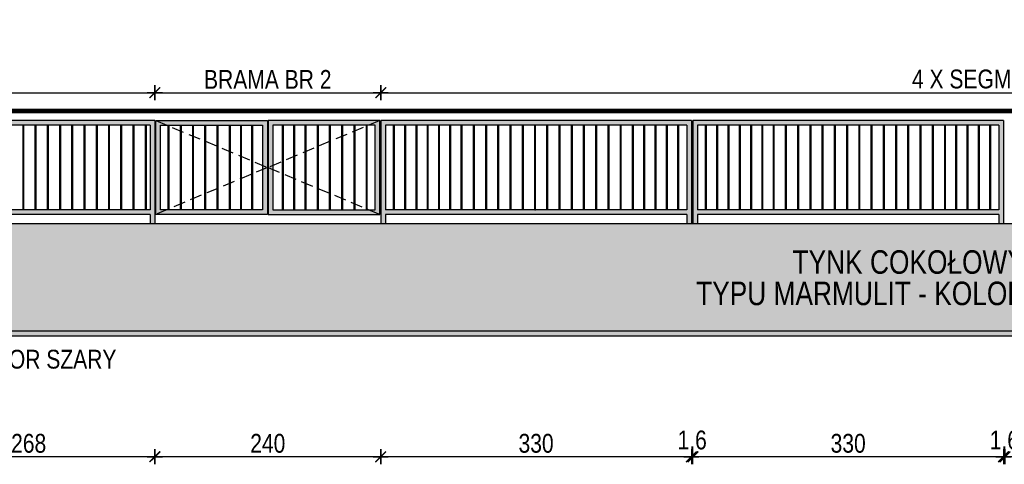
# Model space of a CAD drawing. Header units: millimetres. Extents: x 110792 to 170831, y 17890 to 25890.
# Tile 13 of 44: x 162682 to 163727, y 19734 to 20206. Entities that reach past the tile are written whole.
import ezdxf
from ezdxf import colors
from ezdxf.entities.mleader import LeaderData, LeaderLine
from ezdxf.math import Vec2, Vec3

# ---------------------------------------------------------------- set-up
doc = ezdxf.new("R2010")
doc.units = ezdxf.units.MM
doc.linetypes.add('DASHEDX2', pattern=[38.1, 25.4, -12.7])
doc.layers.get('DEFPOINTS').update_dxf_attribs({"lineweight": 9})
for name, color, linetype in [('_HSA_HATCH ELEWACJA', 8, 'Continuous'), ('_HSA_OPIS', 43, 'Continuous'), ('_HSA_PRZERYWANE', 153, 'DASHEDX2'), ('_HSA_WIDOKOWE', 1, 'Continuous'), ('_HSA_WIDOKOWE_CIENKIE', 8, 'Continuous'), ('_HSA_WYM_100', 141, 'Continuous'), ('_HSA_ŚCIANY_DZIAŁOWE', 6, 'Continuous')]:
    doc.layers.add(name, color=color, linetype=linetype)
doc.styles.add('ARIAL_100', font='Arial.ttf', dxfattribs={"width": 0.8, "height": 20})
doc.dimstyles.new('WYM_WEWN_100', dxfattribs={"dimtxt": 20, "dimasz": 2, "dimexe": 10, "dimexo": 0, "dimgap": 4, "dimtad": 1, "dimdec": 1, "dimrnd": 0.1, "dimtxsty": 'ARIAL_100', "dimblk": 'Wym-03', "dimcen": 0, "dimdle": 10, "dimse1": 1, "dimse2": 1, "dimclrt": 256, "dimazin": 2, "dimtfac": 1, "dimtdec": 1, "dimtix": 1, "dimtmove": 2, "dimatfit": 0, "dimfxl": 1, "dimtolj": 1, "dimtzin": 0, "dimarcsym": 0})

# ---------------------------------------------------------------- blocks, each defined once
blk = doc.blocks.new('A$Cd0262c02')
at = {"true_color": 0xfffffe}
h = blk.add_hatch(color=7, dxfattribs=at)
h.dxf.hatch_style = 1
h.paths.add_polyline_path([(-2225.2, 110), (-2493.2, 110), (-2493.2, 0), (-2488.2, 0), (-2488.2, 10), (-2230.2, 10), (-2230.2, 0), (-2225.2, 0)])
h.paths.add_polyline_path([(-2230.2, 105), (-2230.2, 15), (-2488.2, 15), (-2488.2, 105)], flags=16)
h = blk.add_hatch(color=7, dxfattribs=at)
h.dxf.hatch_style = 1
h.paths.add_polyline_path([(-2224.2, 110), (-2224.2, 10), (-2105.7, 10), (-2105.7, 110)])
h.paths.add_polyline_path([(-2219.2, 105), (-2110.7, 105), (-2110.7, 15), (-2219.2, 15)], flags=16)
h = blk.add_hatch(color=7, dxfattribs=at)
h.dxf.hatch_style = 1
h.paths.add_polyline_path([(-2104.7, 110), (-2104.7, 10), (-1986.2, 10), (-1986.2, 110)])
h.paths.add_polyline_path([(-2099.7, 105), (-1991.2, 105), (-1991.2, 15), (-2099.7, 15)], flags=16)
h = blk.add_hatch(color=7, dxfattribs=at)
h.dxf.hatch_style = 1
h.paths.add_polyline_path([(-1985.2, 0), (-1980.2, 0), (-1980.2, 10), (-1660.2, 10), (-1660.2, 0), (-1655.2, 0), (-1655.2, 110), (-1985.2, 110)])
h.paths.add_polyline_path([(-1980.2, 105), (-1660.2, 105), (-1660.2, 15), (-1980.2, 15)], flags=16)
h = blk.add_hatch(color=7, dxfattribs=at)
h.dxf.hatch_style = 1
h.paths.add_polyline_path([(-1653.7, 0), (-1648.7, 0), (-1648.7, 10), (-1328.7, 10), (-1328.7, 0), (-1323.7, 0), (-1323.7, 110), (-1653.7, 110)])
h.paths.add_polyline_path([(-1648.7, 105), (-1328.7, 105), (-1328.7, 15), (-1648.7, 15)], flags=16)
at = {"ltscale": 10}
for p, q in [((-2225.2, 110), (-2493.2, 110)), ((-2230.2, 105), (-2488.2, 105)), ((-2230.2, 105), (-2230.2, 15)), ((-2225.2, 110), (-2225.2, 0)), ((-1655.2, 110), (-1985.2, 110)), ((-1985.2, 110), (-1985.2, 0)), ((-1660.2, 105), (-1980.2, 105)), ((-1980.2, 105), (-1980.2, 15)), ((-1660.2, 105), (-1660.2, 15)), ((-1655.2, 110), (-1655.2, 0)), ((-1323.7, 110), (-1653.7, 110)), ((-1653.7, 110), (-1653.7, 0)), ((-1328.7, 105), (-1648.7, 105)), ((-1648.7, 105), (-1648.7, 15)), ((-1328.7, 105), (-1328.7, 15)), ((-1323.7, 110), (-1323.7, 0)), ((-2230.2, 15), (-2488.2, 15)), ((-1660.2, 15), (-1980.2, 15)), ((-1328.7, 15), (-1648.7, 15)), ((-2230.2, 10), (-2488.2, 10)), ((-2230.2, 10), (-2230.2, 0)), ((-1660.2, 10), (-1980.2, 10)), ((-1980.2, 10), (-1980.2, 0)), ((-1660.2, 10), (-1660.2, 0)), ((-1328.7, 10), (-1648.7, 10)), ((-1648.7, 10), (-1648.7, 0)), ((-1328.7, 10), (-1328.7, 0))]:
    blk.add_line(p, q, dxfattribs=at)
blk.add_line((-1821.7, 15), (-1820.7, 15))
for points in [[(-2105.7, 10), (-2224.2, 10), (-2224.2, 110), (-2105.7, 110)], [(-2110.7, 15), (-2219.2, 15), (-2219.2, 105), (-2110.7, 105)], [(-2104.7, 10), (-1986.2, 10), (-1986.2, 110), (-2104.7, 110)], [(-2099.7, 15), (-1991.2, 15), (-1991.2, 105), (-2099.7, 105)]]:
    blk.add_lwpolyline(points, close=True)
at = {"layer": '_HSA_PRZERYWANE', "ltscale": 0.5}
for points in [[(-2224.2, 110), (-2105.7, 60), (-2224.2, 10)], [(-1986.2, 110), (-2104.7, 60), (-1986.2, 10)]]:
    blk.add_lwpolyline(points, dxfattribs=at)
at = {"layer": '_HSA_WIDOKOWE_CIENKIE'}
for p, q in [((-2365.2, 15), (-2365.2, 105)), ((-2364.2, 15), (-2364.2, 105)), ((-2352.2, 15), (-2352.2, 105)), ((-2351.2, 15), (-2351.2, 105)), ((-2339.2, 15), (-2339.2, 105)), ((-2338.2, 15), (-2338.2, 105)), ((-2326.2, 15), (-2326.2, 105)), ((-2325.2, 15), (-2325.2, 105)), ((-2313.2, 15), (-2313.2, 105)), ((-2312.2, 15), (-2312.2, 105)), ((-2300.2, 15), (-2300.2, 105)), ((-2299.2, 15), (-2299.2, 105)), ((-2287.2, 15), (-2287.2, 105)), ((-2286.2, 15), (-2286.2, 105)), ((-2274.2, 15), (-2274.2, 105)), ((-2273.2, 15), (-2273.2, 105)), ((-2261.2, 15), (-2261.2, 105)), ((-2260.2, 15), (-2260.2, 105)), ((-2248.2, 15), (-2248.2, 105)), ((-2247.2, 15), (-2247.2, 105)), ((-2235.2, 15), (-2235.2, 105)), ((-2234.2, 15), (-2234.2, 105)), ((-2211, 15), (-2211, 105)), ((-2210, 15), (-2210, 105)), ((-2198, 15), (-2198, 105)), ((-2197, 15), (-2197, 105)), ((-2185, 15), (-2185, 105)), ((-2184, 15), (-2184, 105)), ((-2172, 15), (-2172, 105)), ((-2171, 15), (-2171, 105)), ((-2159, 15), (-2159, 105)), ((-2158, 15), (-2158, 105)), ((-2146, 15), (-2146, 105)), ((-2145, 15), (-2145, 105)), ((-2134, 15), (-2134, 105)), ((-2133, 15), (-2133, 105)), ((-2122, 15), (-2122, 105)), ((-2121, 15), (-2121, 105)), ((-2089.5, 15), (-2089.5, 105)), ((-2088.5, 15), (-2088.5, 105)), ((-2077.5, 15), (-2077.5, 105)), ((-2076.5, 15), (-2076.5, 105)), ((-2065.5, 15), (-2065.5, 105)), ((-2064.5, 15), (-2064.5, 105)), ((-2052.5, 15), (-2052.5, 105)), ((-2051.5, 15), (-2051.5, 105)), ((-2039.5, 15), (-2039.5, 105)), ((-2038.5, 15), (-2038.5, 105)), ((-2026.5, 15), (-2026.5, 105)), ((-2025.5, 15), (-2025.5, 105)), ((-2013.5, 15), (-2013.5, 105)), ((-2012.5, 15), (-2012.5, 105)), ((-2000.5, 15), (-2000.5, 105)), ((-1999.5, 15), (-1999.5, 105)), ((-1971.7, 15), (-1971.7, 105)), ((-1970.7, 15), (-1970.7, 105)), ((-1959.7, 15), (-1959.7, 105)), ((-1958.7, 15), (-1958.7, 105)), ((-1947.7, 15), (-1947.7, 105)), ((-1946.7, 15), (-1946.7, 105)), ((-1935.7, 15), (-1935.7, 105)), ((-1934.7, 15), (-1934.7, 105)), ((-1923.7, 15), (-1923.7, 105)), ((-1922.7, 15), (-1922.7, 105)), ((-1911.7, 15), (-1911.7, 105)), ((-1910.7, 15), (-1910.7, 105)), ((-1899.7, 15), (-1899.7, 105)), ((-1898.7, 15), (-1898.7, 105)), ((-1886.7, 15), (-1886.7, 105)), ((-1885.7, 15), (-1885.7, 105)), ((-1873.7, 15), (-1873.7, 105)), ((-1872.7, 15), (-1872.7, 105)), ((-1860.7, 15), (-1860.7, 105)), ((-1859.7, 15), (-1859.7, 105)), ((-1847.7, 15), (-1847.7, 105)), ((-1846.7, 15), (-1846.7, 105)), ((-1834.7, 15), (-1834.7, 105)), ((-1833.7, 15), (-1833.7, 105)), ((-1821.7, 15), (-1821.7, 105)), ((-1820.7, 15), (-1820.7, 105)), ((-1808.7, 15), (-1808.7, 105)), ((-1807.7, 15), (-1807.7, 105)), ((-1795.7, 15), (-1795.7, 105)), ((-1794.7, 15), (-1794.7, 105)), ((-1782.7, 15), (-1782.7, 105)), ((-1781.7, 15), (-1781.7, 105)), ((-1769.7, 15), (-1769.7, 105)), ((-1768.7, 15), (-1768.7, 105)), ((-1756.7, 15), (-1756.7, 105)), ((-1755.7, 15), (-1755.7, 105)), ((-1743.7, 15), (-1743.7, 105)), ((-1742.7, 15), (-1742.7, 105)), ((-1730.7, 15), (-1730.7, 105)), ((-1729.7, 15), (-1729.7, 105)), ((-1717.7, 15), (-1717.7, 105)), ((-1716.7, 15), (-1716.7, 105)), ((-1705.7, 15), (-1705.7, 105)), ((-1704.7, 15), (-1704.7, 105)), ((-1693.7, 15), (-1693.7, 105)), ((-1692.7, 15), (-1692.7, 105)), ((-1681.7, 15), (-1681.7, 105)), ((-1680.7, 15), (-1680.7, 105)), ((-1669.7, 15), (-1669.7, 105)), ((-1668.7, 15), (-1668.7, 105)), ((-1640.2, 15), (-1640.2, 105)), ((-1639.2, 15), (-1639.2, 105)), ((-1628.2, 15), (-1628.2, 105)), ((-1627.2, 15), (-1627.2, 105)), ((-1616.2, 15), (-1616.2, 105)), ((-1615.2, 15), (-1615.2, 105)), ((-1604.2, 15), (-1604.2, 105)), ((-1603.2, 15), (-1603.2, 105)), ((-1592.2, 15), (-1592.2, 105)), ((-1591.2, 15), (-1591.2, 105)), ((-1580.2, 15), (-1580.2, 105)), ((-1579.2, 15), (-1579.2, 105)), ((-1568.2, 15), (-1568.2, 105)), ((-1567.2, 15), (-1567.2, 105)), ((-1555.2, 15), (-1555.2, 105)), ((-1554.2, 15), (-1554.2, 105)), ((-1542.2, 15), (-1542.2, 105)), ((-1541.2, 15), (-1541.2, 105)), ((-1529.2, 15), (-1529.2, 105)), ((-1528.2, 15), (-1528.2, 105)), ((-1516.2, 15), (-1516.2, 105)), ((-1515.2, 15), (-1515.2, 105)), ((-1503.2, 15), (-1503.2, 105)), ((-1502.2, 15), (-1502.2, 105)), ((-1490.2, 15), (-1490.2, 105)), ((-1489.2, 15), (-1489.2, 105)), ((-1477.2, 15), (-1477.2, 105)), ((-1476.2, 15), (-1476.2, 105)), ((-1464.2, 15), (-1464.2, 105)), ((-1463.2, 15), (-1463.2, 105)), ((-1451.2, 15), (-1451.2, 105)), ((-1450.2, 15), (-1450.2, 105)), ((-1438.2, 15), (-1438.2, 105)), ((-1437.2, 15), (-1437.2, 105)), ((-1425.2, 15), (-1425.2, 105)), ((-1424.2, 15), (-1424.2, 105)), ((-1412.2, 15), (-1412.2, 105)), ((-1411.2, 15), (-1411.2, 105)), ((-1399.2, 15), (-1399.2, 105)), ((-1398.2, 15), (-1398.2, 105)), ((-1386.2, 15), (-1386.2, 105)), ((-1385.2, 15), (-1385.2, 105)), ((-1374.2, 15), (-1374.2, 105)), ((-1373.2, 15), (-1373.2, 105)), ((-1362.2, 15), (-1362.2, 105)), ((-1361.2, 15), (-1361.2, 105)), ((-1350.2, 15), (-1350.2, 105)), ((-1349.2, 15), (-1349.2, 105)), ((-1338.2, 15), (-1338.2, 105)), ((-1337.2, 15), (-1337.2, 105))]:
    blk.add_line(p, q, dxfattribs=at)
blk = doc.blocks.new('Wym-03')
for p, q in [((-4, 0), (4, 0)), ((0, 4), (0, -4))]:
    blk.add_line(p, q)
blk.add_lwpolyline([(-2.83, -2.83, 0.8, 0.8, 0), (2.83, 2.83, 0.05, 0.05, 0)], format="xyseb")
blk = doc.blocks.new('*D173')
at = {"layer": '_HSA_OPIS', "color": 0, "lineweight": -2, "transparency": 16777216}
blk.add_line((162289.8, 20128.6), (162823.1, 20128.6), dxfattribs=at)
at = {"layer": 'DEFPOINTS', "color": 0, "transparency": 16777216}
for p in [(162825.1, 20128.6), (162287.8, 20099.1), (162825.1, 20099.1)]:
    blk.add_point(p, dxfattribs=at)
at = {"layer": '_HSA_OPIS', "color": 0, "lineweight": -2, "transparency": 16777216, "xscale": 2, "yscale": 2, "zscale": 2, "rotation": 180}
blk.add_blockref('Wym-03', (162287.8, 20128.6), dxfattribs=at)
at = {"layer": '_HSA_OPIS', "color": 0, "lineweight": -2, "transparency": 16777216, "xscale": 2, "yscale": 2, "zscale": 2}
blk.add_blockref('Wym-03', (162825.1, 20128.6), dxfattribs=at)
at = {"layer": '_HSA_OPIS', "transparency": 16777216, "insert": (162556.5, 20143), "char_height": 20, "width": 260.668, "attachment_point": 5, "style": 'ARIAL_100'}
blk.add_mtext('\\A1;2 X SEGMENT BL6', dxfattribs=at)
blk = doc.blocks.new('*D162')
at = {"layer": '_HSA_OPIS', "color": 0, "lineweight": -2, "transparency": 16777216}
blk.add_line((163067.1, 20128.6), (164387.8, 20128.6), dxfattribs=at)
at = {"layer": 'DEFPOINTS', "color": 0, "transparency": 16777216}
for p in [(164389.8, 20128.6), (163065.1, 20099.1), (164389.8, 20099.1)]:
    blk.add_point(p, dxfattribs=at)
at = {"layer": '_HSA_OPIS', "color": 0, "lineweight": -2, "transparency": 16777216, "xscale": 2, "yscale": 2, "zscale": 2, "rotation": 180}
blk.add_blockref('Wym-03', (163065.1, 20128.6), dxfattribs=at)
at = {"layer": '_HSA_OPIS', "color": 0, "lineweight": -2, "transparency": 16777216, "xscale": 2, "yscale": 2, "zscale": 2}
blk.add_blockref('Wym-03', (164389.8, 20128.6), dxfattribs=at)
at = {"layer": '_HSA_OPIS', "transparency": 16777216, "insert": (163727.5, 20143), "char_height": 20, "attachment_point": 5, "style": 'ARIAL_100'}
blk.add_mtext('\\A1;4 X SEGMENT BL8', dxfattribs=at)
blk = doc.blocks.new('*D165')
at = {"layer": '_HSA_OPIS', "color": 0, "lineweight": -2, "transparency": 16777216}
blk.add_line((162827.1, 20128.6), (163063.1, 20128.6), dxfattribs=at)
at = {"layer": 'DEFPOINTS', "color": 0, "transparency": 16777216}
for p in [(163065.1, 20128.6), (162825.1, 20099.1), (163065.1, 20099.1)]:
    blk.add_point(p, dxfattribs=at)
at = {"layer": '_HSA_OPIS', "color": 0, "lineweight": -2, "transparency": 16777216, "xscale": 2, "yscale": 2, "zscale": 2, "rotation": 180}
blk.add_blockref('Wym-03', (162825.1, 20128.6), dxfattribs=at)
at = {"layer": '_HSA_OPIS', "color": 0, "lineweight": -2, "transparency": 16777216, "xscale": 2, "yscale": 2, "zscale": 2}
blk.add_blockref('Wym-03', (163065.1, 20128.6), dxfattribs=at)
at = {"layer": '_HSA_OPIS', "transparency": 16777216, "insert": (162945.1, 20142.7), "char_height": 20, "attachment_point": 5, "style": 'ARIAL_100'}
blk.add_mtext('\\A1;BRAMA BR 2', dxfattribs=at)
blk = doc.blocks.new('*D210')
at = {"layer": '_HSA_WYM_100', "color": 0, "lineweight": -2, "transparency": 16777216}
blk.add_line((164056.3, 19741.6), (163730.3, 19741.6), dxfattribs=at)
at = {"layer": 'DEFPOINTS', "color": 0, "transparency": 16777216}
for p in [(163728.3, 19989.1), (164058.3, 19989.1), (163728.3, 19741.6)]:
    blk.add_point(p, dxfattribs=at)
at = {"layer": '_HSA_WYM_100', "color": 0, "lineweight": -2, "transparency": 16777216, "xscale": 2, "yscale": 2, "zscale": 2, "rotation": 180}
blk.add_blockref('Wym-03', (163728.3, 19741.6), dxfattribs=at)
at = {"layer": '_HSA_WYM_100', "color": 0, "lineweight": -2, "transparency": 16777216, "xscale": 2, "yscale": 2, "zscale": 2}
blk.add_blockref('Wym-03', (164058.3, 19741.6), dxfattribs=at)
at = {"layer": '_HSA_WYM_100', "transparency": 16777216, "insert": (163893.3, 19755.8), "char_height": 20, "attachment_point": 5, "style": 'ARIAL_100'}
blk.add_mtext('\\A1;330', dxfattribs=at)
blk = doc.blocks.new('*D211')
at = {"layer": '_HSA_WYM_100', "color": 0, "lineweight": -2, "transparency": 16777216}
for p, q in [((163724.6, 19741.6), (163722.6, 19741.6)), ((163728.3, 19741.6), (163726.6, 19741.6)), ((163730.3, 19741.6), (163732.3, 19741.6))]:
    blk.add_line(p, q, dxfattribs=at)
at = {"layer": 'DEFPOINTS', "color": 0, "transparency": 16777216}
for p in [(163726.6, 19989.1), (163728.3, 19989.1), (163726.6, 19741.6)]:
    blk.add_point(p, dxfattribs=at)
at = {"layer": '_HSA_WYM_100', "color": 0, "lineweight": -2, "transparency": 16777216, "xscale": 2, "yscale": 2, "zscale": 2}
blk.add_blockref('Wym-03', (163726.6, 19741.6), dxfattribs=at)
at = {"layer": '_HSA_WYM_100', "color": 0, "lineweight": -2, "transparency": 16777216, "xscale": 2, "yscale": 2, "zscale": 2, "rotation": 180}
blk.add_blockref('Wym-03', (163728.3, 19741.6), dxfattribs=at)
at = {"layer": '_HSA_WYM_100', "transparency": 16777216, "insert": (163727.5, 19757.6), "char_height": 20, "attachment_point": 5, "style": 'ARIAL_100'}
blk.add_mtext('\\A1;1,6', dxfattribs=at)
blk = doc.blocks.new('*D212')
at = {"layer": '_HSA_WYM_100', "color": 0, "lineweight": -2, "transparency": 16777216}
blk.add_line((163724.6, 19741.6), (163398.6, 19741.6), dxfattribs=at)
at = {"layer": 'DEFPOINTS', "color": 0, "transparency": 16777216}
for p in [(163396.6, 19989.1), (163726.6, 19989.1), (163396.6, 19741.6)]:
    blk.add_point(p, dxfattribs=at)
at = {"layer": '_HSA_WYM_100', "color": 0, "lineweight": -2, "transparency": 16777216, "xscale": 2, "yscale": 2, "zscale": 2, "rotation": 180}
blk.add_blockref('Wym-03', (163396.6, 19741.6), dxfattribs=at)
at = {"layer": '_HSA_WYM_100', "color": 0, "lineweight": -2, "transparency": 16777216, "xscale": 2, "yscale": 2, "zscale": 2}
blk.add_blockref('Wym-03', (163726.6, 19741.6), dxfattribs=at)
at = {"layer": '_HSA_WYM_100', "transparency": 16777216, "insert": (163561.6, 19755.8), "char_height": 20, "attachment_point": 5, "style": 'ARIAL_100'}
blk.add_mtext('\\A1;330', dxfattribs=at)
blk = doc.blocks.new('*D181')
at = {"layer": '_HSA_WYM_100', "color": 0, "lineweight": -2, "transparency": 16777216}
blk.add_line((163393.1, 19741.6), (163067.1, 19741.6), dxfattribs=at)
at = {"layer": 'DEFPOINTS', "color": 0, "transparency": 16777216}
for p in [(163065.1, 19989.1), (163395.1, 19989.1), (163065.1, 19741.6)]:
    blk.add_point(p, dxfattribs=at)
at = {"layer": '_HSA_WYM_100', "color": 0, "lineweight": -2, "transparency": 16777216, "xscale": 2, "yscale": 2, "zscale": 2, "rotation": 180}
blk.add_blockref('Wym-03', (163065.1, 19741.6), dxfattribs=at)
at = {"layer": '_HSA_WYM_100', "color": 0, "lineweight": -2, "transparency": 16777216, "xscale": 2, "yscale": 2, "zscale": 2}
blk.add_blockref('Wym-03', (163395.1, 19741.6), dxfattribs=at)
at = {"layer": '_HSA_WYM_100', "transparency": 16777216, "insert": (163230.1, 19755.8), "char_height": 20, "attachment_point": 5, "style": 'ARIAL_100'}
blk.add_mtext('\\A1;330', dxfattribs=at)
blk = doc.blocks.new('*D202')
at = {"layer": '_HSA_WYM_100', "color": 0, "lineweight": -2, "transparency": 16777216}
blk.add_line((163063.1, 19741.6), (162827.1, 19741.6), dxfattribs=at)
at = {"layer": 'DEFPOINTS', "color": 0, "transparency": 16777216}
for p in [(162825.1, 19989.1), (163065.1, 19989.1), (162825.1, 19741.6)]:
    blk.add_point(p, dxfattribs=at)
at = {"layer": '_HSA_WYM_100', "color": 0, "lineweight": -2, "transparency": 16777216, "xscale": 2, "yscale": 2, "zscale": 2, "rotation": 180}
blk.add_blockref('Wym-03', (162825.1, 19741.6), dxfattribs=at)
at = {"layer": '_HSA_WYM_100', "color": 0, "lineweight": -2, "transparency": 16777216, "xscale": 2, "yscale": 2, "zscale": 2}
blk.add_blockref('Wym-03', (163065.1, 19741.6), dxfattribs=at)
at = {"layer": '_HSA_WYM_100', "transparency": 16777216, "insert": (162945.1, 19755.8), "char_height": 20, "attachment_point": 5, "style": 'ARIAL_100'}
blk.add_mtext('\\A1;240', dxfattribs=at)
blk = doc.blocks.new('*D203')
at = {"layer": '_HSA_WYM_100', "color": 0, "lineweight": -2, "transparency": 16777216}
blk.add_line((162823.1, 19741.6), (162559.1, 19741.6), dxfattribs=at)
at = {"layer": 'DEFPOINTS', "color": 0, "transparency": 16777216}
for p in [(162557.1, 19989.1), (162825.1, 19989.1), (162557.1, 19741.6)]:
    blk.add_point(p, dxfattribs=at)
at = {"layer": '_HSA_WYM_100', "color": 0, "lineweight": -2, "transparency": 16777216, "xscale": 2, "yscale": 2, "zscale": 2, "rotation": 180}
blk.add_blockref('Wym-03', (162557.1, 19741.6), dxfattribs=at)
at = {"layer": '_HSA_WYM_100', "color": 0, "lineweight": -2, "transparency": 16777216, "xscale": 2, "yscale": 2, "zscale": 2}
blk.add_blockref('Wym-03', (162825.1, 19741.6), dxfattribs=at)
at = {"layer": '_HSA_WYM_100', "transparency": 16777216, "insert": (162691.1, 19755.8), "char_height": 20, "attachment_point": 5, "style": 'ARIAL_100'}
blk.add_mtext('\\A1;268', dxfattribs=at)
blk = doc.blocks.new('*D235')
at = {"layer": '_HSA_WYM_100', "color": 0, "lineweight": -2, "transparency": 16777216}
for p, q in [((163393.1, 19741.6), (163391.1, 19741.6)), ((163395.1, 19741.6), (163396.6, 19741.6)), ((163398.6, 19741.6), (163400.6, 19741.6))]:
    blk.add_line(p, q, dxfattribs=at)
at = {"layer": 'DEFPOINTS', "color": 0, "transparency": 16777216}
for p in [(163395.1, 19989.1), (163396.6, 19989.1), (163396.6, 19741.6)]:
    blk.add_point(p, dxfattribs=at)
at = {"layer": '_HSA_WYM_100', "color": 0, "lineweight": -2, "transparency": 16777216, "xscale": 2, "yscale": 2, "zscale": 2}
blk.add_blockref('Wym-03', (163395.1, 19741.6), dxfattribs=at)
at = {"layer": '_HSA_WYM_100', "color": 0, "lineweight": -2, "transparency": 16777216, "xscale": 2, "yscale": 2, "zscale": 2, "rotation": 180}
blk.add_blockref('Wym-03', (163396.6, 19741.6), dxfattribs=at)
at = {"layer": '_HSA_WYM_100', "transparency": 16777216, "insert": (163395.9, 19757.6), "char_height": 20, "attachment_point": 5, "style": 'ARIAL_100'}
blk.add_mtext('\\A1;1,6', dxfattribs=at)
blk = doc.blocks.new('_DotSmall')
at = {"color": 0, "linetype": 'ByBlock', "const_width": 0.5}
blk.add_lwpolyline([(-0.0625, 0, 1), (0.0625, 0, 1)], format="xyb", close=True, dxfattribs=at)

msp = doc.modelspace()

# ---------------------------------------------------------------- hatches: boundary and pattern name
at = {"layer": '_HSA_HATCH ELEWACJA', "true_color": 0xb8b8b8}
h = msp.add_hatch(color=9, dxfattribs=at)
h.dxf.hatch_style = 1
h.paths.add_polyline_path([(166614.33, 19989.13), (157196.33, 19989.13), (156446.33, 19890.13), (157265.83, 19875.13), (166614.33, 19875.13)])
at = {"layer": '_HSA_WIDOKOWE', "ltscale": 10}
h = msp.add_hatch(color=256, dxfattribs=at)
h.dxf.hatch_style = 1
h.paths.add_polyline_path([(156381.33, 19885.13), (156446.28, 19885.13), (157265.73, 19870.14), (166802.33, 19870.13), (166802.33, 19875.13), (157265.83, 19875.13), (156446.33, 19890.13), (156381.33, 19890.13)])

# ---------------------------------------------------------------- linework, layer by layer
at = {"layer": '_HSA_PRZERYWANE', "ltscale": 0.5, "const_width": 5}
msp.add_lwpolyline([(166802.33, 19870.13), (166802.33, 20109.13), (156381.33, 20109.13)], dxfattribs=at)
at = {"layer": '_HSA_WIDOKOWE', "ltscale": 10}
msp.add_lwpolyline([(156381.33, 19885.13), (156446.28, 19885.13), (157265.73, 19870.14), (166802.33, 19870.13), (166802.33, 19875.13), (157265.83, 19875.13), (156446.33, 19890.13), (156381.33, 19890.13)], close=True, dxfattribs=at)
at = {"layer": '_HSA_ŚCIANY_DZIAŁOWE', "ltscale": 10}
msp.add_line((166739.33, 19989.13), (157326.33, 19989.13), dxfattribs=at)

# ---------------------------------------------------------------- block references
at = {"layer": '_HSA_WIDOKOWE', "ltscale": 10}
msp.add_blockref('A$Cd0262c02', (165050.33, 19989.13), dxfattribs=at)

# ---------------------------------------------------------------- texts
at = {"layer": '_HSA_OPIS', "insert": (163372.59, 19961.12), "char_height": 25, "attachment_point": 1, "line_spacing_factor": 0.8, "style": 'ARIAL_100'}
msp.add_mtext_dynamic_manual_height_columns('\\pxqc;TYNK COKOŁOWY \\PTYPU MARMULIT - KOLOR SZARY', width=506.6333, gutter_width=12.5, heights=[0], dxfattribs=at)

# ---------------------------------------------------------------- dimensions: what is measured, and where the dimension line sits
at = {"layer": '_HSA_OPIS'}
for p1, p2, text, picture, middle in [((163065.08, 20099.13), (164389.83, 20099.13), '4 X SEGMENT BL8', '*D162', (163727.45, 20142.96)), ((162825.08, 20099.13), (163065.08, 20099.13), 'BRAMA BR 2', '*D165', (162945.08, 20142.66)), ((162287.83, 20099.13), (162825.08, 20099.13), '2 X SEGMENT BL6', '*D173', (162556.45, 20142.96))]:
    dim = msp.add_aligned_dim(p1=p1, p2=p2, distance=29.48, text=text, dimstyle='WYM_WEWN_100', dxfattribs=at)
    dim.commit()
    dim.dimension.update_dxf_attribs({"geometry": picture, "text_midpoint": middle})
at = {"layer": '_HSA_WYM_100'}
for base, p1, p2, picture, middle in [((162557.08, 19741.6), (162825.08, 19989.13), (162557.08, 19989.13), '*D203', (162691.08, 19755.81)), ((162825.08, 19741.6), (163065.08, 19989.13), (162825.08, 19989.13), '*D202', (162945.08, 19755.81)), ((163065.08, 19741.6), (163395.08, 19989.13), (163065.08, 19989.13), '*D181', (163230.08, 19755.82)), ((163396.65, 19741.6), (163726.65, 19989.13), (163396.65, 19989.13), '*D212', (163561.65, 19755.82)), ((163726.65, 19741.6), (163728.26, 19989.13), (163726.65, 19989.13), '*D211', (163727.45, 19757.62)), ((163728.26, 19741.6), (164058.26, 19989.13), (163728.26, 19989.13), '*D210', (163893.26, 19755.82))]:
    dim = msp.add_linear_dim(base=base, p1=p1, p2=p2, dimstyle='WYM_WEWN_100', dxfattribs=at)
    dim.commit()
    dim.dimension.update_dxf_attribs({"geometry": picture, "text_midpoint": middle})
dim = msp.add_aligned_dim(p1=(163395.08, 19989.13), p2=(163396.65, 19989.13), distance=-247.53, dimstyle='WYM_WEWN_100', dxfattribs=at)
dim.commit()
dim.dimension.update_dxf_attribs({"geometry": '*D235', "text_midpoint": (163395.86, 19757.62)})

# ---------------------------------------------------------------- leaders
at = {"layer": '_HSA_OPIS'}
ml = msp.add_multileader_mtext('Standard', dxfattribs=at)
ml.set_content('SCHODY ZEWNĘTRZNE - KOLOR SZARY \\P- POLICZKI STALOWE\\P- STOPNIE BETONOWE', color=256, style='ARIAL_100')
ml.set_leader_properties()
ml.set_arrow_properties(name='DOTSMALL')
ml.build(insert=Vec2(0, 0))
ml.multileader.update_dxf_attribs({"dogleg_length": 10, "arrow_head_size": 25})
ctx = ml.context
ctx.base_point, ctx.char_height, ctx.arrow_head_size, ctx.plane_origin = Vec3(162346.5, 19845.17), 20, 25, Vec3(163050.14, 20898.54)
notes = []
notes.append((ctx, [(0, (1, 1, 0), (162313.13, 19845.17), (1, 0), 33.37, [(0, [(162284.51, 19930.08)], 0, [])])]))
ctx.mtext.insert, ctx.mtext.rotation, ctx.mtext.width, ctx.mtext.defined_height, ctx.mtext.line_spacing_factor = Vec3(162348.5, 19855.34), -6.2831853, 658.1472, 167.28, 0.8
for ctx, leaders in notes:
    for number, flags, end, landing, length, lines in leaders:
        leader = LeaderData()
        leader.index, (leader.has_last_leader_line, leader.has_dogleg_vector, leader.attachment_direction) = number, flags
        leader.last_leader_point, leader.dogleg_vector, leader.dogleg_length = Vec3(end), Vec3(landing), length
        for number, points, colour, breaks in lines:
            line = LeaderLine()
            line.index, line.vertices, line.color, line.breaks = number, Vec3.list(points), colors.encode_raw_color(colour), breaks
            leader.lines.append(line)
        ctx.leaders.append(leader)

doc.saveas('drawing.dxf')
